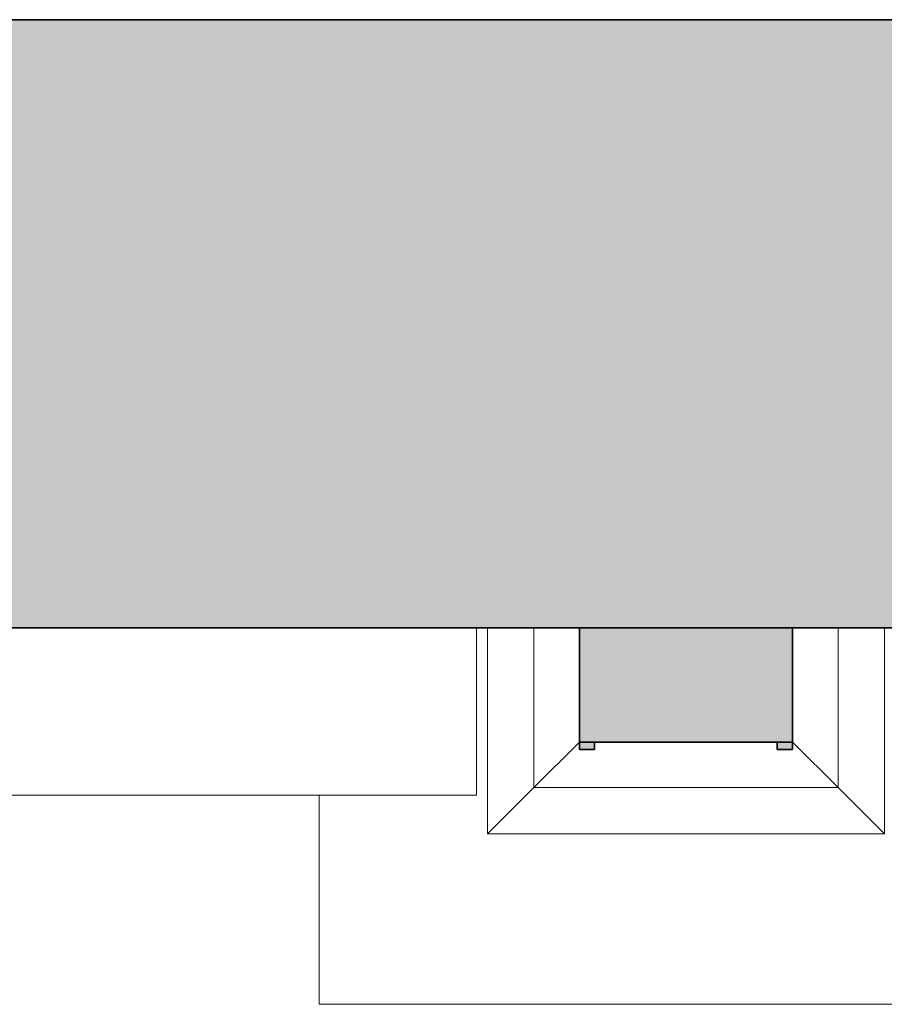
# Model space of a CAD drawing. Header units: metres. Extents: x -0.2 to 46.9, y -0.5 to 28.
# Tile 24 of 30: x 34.2 to 35.4, y -0.5 to 0.8. Entities that reach past the tile are written whole.
import ezdxf

# ---------------------------------------------------------------- set-up
doc = ezdxf.new("R2010")
doc.units = ezdxf.units.M
doc.layers.add('AV-SRAFY', color=7, linetype='Continuous', lineweight=35)
doc.layers.add('AV-STAVBA', color=7, linetype='Continuous', lineweight=18)

# ---------------------------------------------------------------- blocks, each defined once
blk = doc.blocks.new('Podokenní římsa 3NP - Podokenní římsa 3NP-1611802-3NP')
at = {"layer": 'AV-STAVBA', "color": 254, "true_color": 0xcccccc}
for p in [(34.8191, 0.0282), (33.7591, -0.1918)]:
    blk.add_line(p, (34.8191, -0.1918), dxfattribs=at)
blk = doc.blocks.new('Šambrána krajní_2NP1 - Šambrána krajní_2NP-1630025-3NP')
at = {"layer": 'AV-STAVBA', "true_color": 0xcccccc}
blk.add_hatch(color=254, dxfattribs=at).paths.add_polyline_path([(34.9545, -0.1218), (35.2345, -0.1218), (35.2345, 0.0282), (34.9545, 0.0282)])
h = blk.add_hatch(color=254, dxfattribs=at)
h.paths.add_polyline_path([(35.2345, -0.1318), (35.2345, -0.1218), (35.2145, -0.1218), (35.2145, -0.1318)])
h.paths.add_polyline_path([(34.9745, -0.1318), (34.9745, -0.1218), (34.9545, -0.1218), (34.9545, -0.1318)])
at = {"layer": 'AV-STAVBA', "color": 254, "true_color": 0xcccccc}
for p, q in [((34.8337, -0.2426), (34.8337, 0.0282)), ((34.8945, -0.1818), (34.8945, 0.0282)), ((35.2945, 0.0282), (35.2945, -0.1818)), ((35.3554, -0.1118), (35.3554, 0.0282)), ((35.3554, -0.1118), (35.3554, -0.145)), ((34.8945, -0.1818), (34.9545, -0.1218)), ((35.2945, -0.1818), (35.2345, -0.1218)), ((35.3554, -0.1448), (35.3554, -0.2426)), ((34.6125, -0.1918), (34.6125, -0.4668)), ((34.8337, -0.2426), (34.8945, -0.1818)), ((35.2945, -0.1818), (34.8945, -0.1818)), ((35.3554, -0.2426), (35.2945, -0.1818)), ((35.3554, -0.2426), (34.8337, -0.2426)), ((34.6125, -0.4668), (38.8365, -0.4668))]:
    blk.add_line(p, q, dxfattribs=at)
at = {"layer": 'AV-STAVBA', "color": 254, "lineweight": 35, "true_color": 0xcccccc}
for p, q in [((35.2345, 0.0282), (34.9545, 0.0282)), ((34.9545, 0.0282), (34.9545, -0.1218)), ((35.2345, -0.1218), (35.2345, 0.0282)), ((34.9745, -0.1218), (34.9545, -0.1218)), ((34.9545, -0.1218), (34.9545, -0.1318)), ((34.9545, -0.1218), (35.2345, -0.1218)), ((34.9745, -0.1318), (34.9745, -0.1218)), ((35.2345, -0.1218), (35.2145, -0.1218)), ((35.2145, -0.1218), (35.2145, -0.1318)), ((35.2345, -0.1318), (35.2345, -0.1218)), ((34.9545, -0.1318), (34.9745, -0.1318)), ((35.2145, -0.1318), (35.2345, -0.1318))]:
    blk.add_line(p, q, dxfattribs=at)
blk = doc.blocks.new('D0089 - 1514 - OÚPSŘ_Benešova_rvt-1-3NP')
at = {"layer": 'AV-SRAFY', "lineweight": 18, "true_color": 0xcccccc}
h = blk.add_hatch(color=254, dxfattribs=at)
h.paths.add_polyline_path([(33.9791, 0.0282), (35.5198, 0.0282), (35.5198, 0.4482), (35.4698, 0.4482), (35.4698, 0.4982), (35.4198, 0.4982), (35.3798, 0.8282), (33.9791, 0.8282), (33.9791, 0.3582)])
h.paths.add_polyline_path([(38.0721, 0.0282), (39.2648, 0.0282), (39.2648, 0.3282), (39.7648, 0.3282), (39.7648, 0.8282), (38.0598, 0.8282), (38.0198, 0.4982), (37.9698, 0.4982), (37.9698, 0.4482), (37.9198, 0.4482), (37.9198, 0.0282)])
at = {"layer": 'AV-STAVBA', "color": 254, "lineweight": 35, "true_color": 0xcccccc}
for p, q in [((35.3798, 0.8282), (34.0498, 0.8282)), ((33.9791, 0.0282), (35.5198, 0.0282))]:
    blk.add_line(p, q, dxfattribs=at)
at = {"layer": 'AV-STAVBA', "color": 254, "lineweight": 18, "true_color": 0xcccccc}
for name in ['Podokenní římsa 3NP - Podokenní římsa 3NP-1611802-3NP', 'Šambrána krajní_2NP1 - Šambrána krajní_2NP-1630025-3NP']:
    blk.add_blockref(name, (0, 0), dxfattribs=at)

msp = doc.modelspace()

# ---------------------------------------------------------------- block references
at = {"lineweight": 5}
msp.add_blockref('D0089 - 1514 - OÚPSŘ_Benešova_rvt-1-3NP', (0, 0), dxfattribs=at)

doc.saveas('drawing.dxf')
